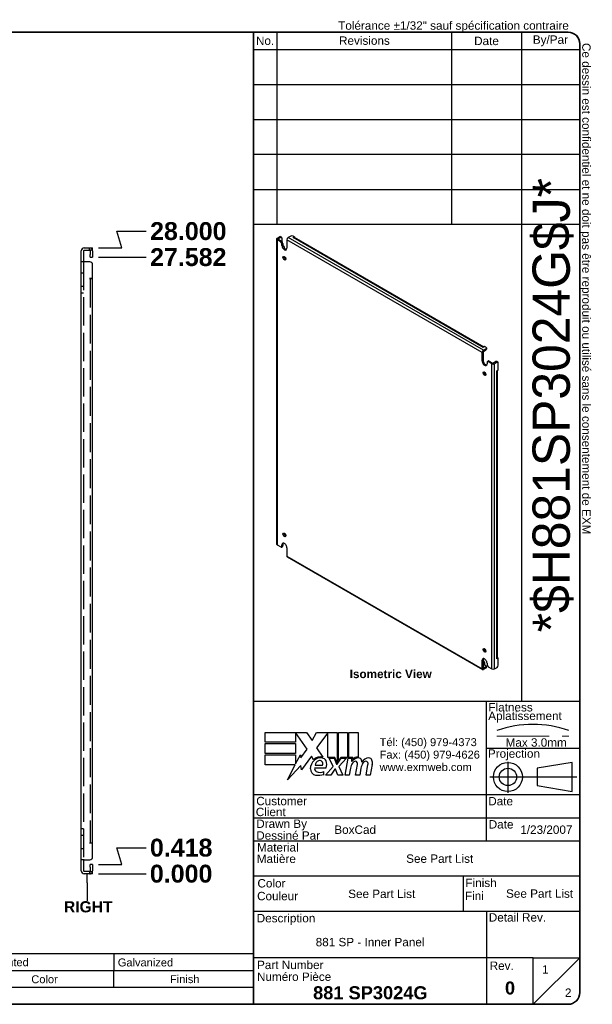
# Model space of a CAD drawing. Header units: inches. Extents: x 2.1 to 70.4, y 1.7 to 45.7.
# Tile 2 of 2: x 44.8 to 70.4, y 1.7 to 45.7. Entities that reach past the tile are written whole.
import ezdxf
from ezdxf.enums import TextEntityAlignment as Align

# ---------------------------------------------------------------- set-up
doc = ezdxf.new("R2010")
doc.units = ezdxf.units.IN
doc.header["$LTSCALE"] = 6.666667
doc.header["$MEASUREMENT"] = 0
for name, pattern in [('CHAIN', [0.7087, 0.4724, -0.0591, 0.1181, -0.0591]), ('DASHED', [0.2067, 0.1654, -0.0413]), ('DASHED_SPACE', [0.2067, 0.1654, -0.0413])]:
    doc.linetypes.add(name, pattern=pattern)
doc.layers.get('0').update_dxf_attribs({"lineweight": 25})
for name, color, linetype, lineweight in [('Centerline(ANSI)', 7, 'Continuous', 25), ('Dimensions(ANSI)', 7, 'Continuous', 25), ('Hidden Edges(ANSI)', 7, 'DASHED_SPACE', 25), ('Sketch Geometry(ANSI)', 7, 'Continuous', 25), ('Symbols(ANSI)', 7, 'Continuous', 25), ('Visible Edges(ANSI)', 7, 'Continuous', 25), ('Visible Tangent Edges(ANSI)', 7, 'Continuous', 25)]:
    doc.layers.add(name, color=color, linetype=linetype, lineweight=lineweight)
doc.styles.add('Current-ANSI', font='arial.ttf')
doc.styles.add('Dimension-ANSI', font='arialbd.ttf')
doc.styles.add('Part List-ANSI', font='arial.ttf')
doc.styles.add('Text Style44', font='arialbd.ttf')
doc.styles.add('Text Style83', font='FRE3OF9X.TTF')
doc.dimstyles.new('INCH-ANSI', dxfattribs={"dimscale": 6.666667, "dimtxt": 0.12, "dimasz": 0.098425, "dimexe": 0.04, "dimexo": 0.04, "dimgap": 0.031496, "dimtad": 0, "dimtih": 1, "dimtoh": 1, "dimdec": 3, "dimrnd": 1e-08, "dimzin": 0, "dimdsep": 46, "dimtxsty": 'Dimension-ANSI', "dimcen": 0.09, "dimdle": 0.312, "dimclrd": 179, "dimclre": 179, "dimclrt": 7, "dimadec": 1, "dimazin": 0, "dimtfac": 1, "dimtdec": 3, "dimtofl": 0, "dimtmove": 0, "dimatfit": 3, "dimfxl": 1, "dimtolj": 1, "dimtzin": 4, "dimlwd": 25, "dimlwe": 25, "dimarcsym": 0})

# ---------------------------------------------------------------- blocks, each defined once
blk = doc.blocks.new('Parts List')
at = {"layer": 'Symbols(ANSI)'}
for p, q in [((13.023, 0.795), (3.548, 0.795)), ((3.548, 0.795), (3.548, 0.615)), ((3.848, 0.795), (3.848, 0.615)), ((4.973, 0.795), (4.973, 0.615)), ((5.273, 0.795), (5.273, 0.615)), ((8.273, 0.795), (8.273, 0.615)), ((10.023, 0.795), (10.023, 0.615)), ((11.523, 0.795), (11.523, 0.615)), ((13.023, 0.795), (13.023, 0.615)), ((13.023, 0.615), (3.548, 0.615)), ((3.548, 0.435), (3.548, 0.615)), ((3.848, 0.435), (3.848, 0.615)), ((4.973, 0.435), (4.973, 0.615)), ((5.273, 0.435), (5.273, 0.615)), ((8.273, 0.435), (8.273, 0.615)), ((10.023, 0.435), (10.023, 0.615)), ((11.523, 0.435), (11.523, 0.615)), ((13.023, 0.435), (13.023, 0.615)), ((3.548, 0.255), (3.548, 0.435)), ((13.023, 0.435), (3.548, 0.435)), ((13.023, 0.255), (13.023, 0.435)), ((13.023, 0.255), (3.548, 0.255))]:
    blk.add_line(p, q, dxfattribs=at)
at = {"layer": 'Symbols(ANSI)', "char_height": 0.085, "attachment_point": 7, "line_spacing_factor": 0.25, "style": 'Part List-ANSI'}
for s, insert in [('1', (3.678, 0.662)), ('881 SP3024G-P', (3.888, 0.66)), ('0', (5.095, 0.66)), ('881 SP - Inner Panel Part', (5.313, 0.66)), ('12 Ga Galvanized', (8.321, 0.66)), ('Unpainted', (10.068, 0.638)), ('Galvanized', (11.565, 0.66)), ('Qty', (3.611, 0.456)), ('Part Number', (4.083, 0.481)), ('Rev', (5.027, 0.481)), ('Description', (6.485, 0.458)), ('Material', (8.946, 0.481)), ('Color', (10.637, 0.48)), ('Finish', (12.125, 0.481)), ('Parts List', (8.047, 0.301))]:
    blk.add_mtext(s, dxfattribs=dict(at, insert=insert))
blk = doc.blocks.new('Datum Identifier3')
at = {"layer": 'Symbols(ANSI)', "color": 7, "linetype": 'Continuous', "lineweight": 25}
for p, q in [((11.235, 1.557), (11.235, 1.656)), ((11.235, 1.557), (11.235, 1.548)), ((11.235, 1.548), (11.235, 1.364))]:
    blk.add_line(p, q, dxfattribs=at)
at = {"layer": 'Symbols(ANSI)', "color": 7, "insert": (10.987, 1.24), "char_height": 0.12, "attachment_point": 7, "line_spacing_factor": 0.25, "style": 'Dimension-ANSI'}
blk.add_mtext('RIGHT', dxfattribs=at)
blk = doc.blocks.new('*D16')
at = {"layer": 'Defpoints', "color": 0, "linetype": 'Continuous', "transparency": 16777216}
for p in [(48.057, 7.536), (48.057, 7.536), (50.457, 7.536)]:
    blk.add_point(p, dxfattribs=at)
at = {"layer": 'Dimensions(ANSI)', "color": 179, "linetype": 'Continuous', "lineweight": 25, "transparency": 16777216}
blk.add_line((48.324, 7.536), (50.457, 7.536), dxfattribs=at)
at = {"layer": 'Dimensions(ANSI)', "color": 7, "linetype": 'Continuous', "lineweight": 25, "transparency": 16777216, "insert": (52.015, 7.536), "char_height": 0.8, "attachment_point": 5, "style": 'Dimension-ANSI'}
blk.add_mtext('\\A1;0.000', dxfattribs=at)
blk = doc.blocks.new('*D17')
at = {"layer": 'Defpoints', "color": 0, "linetype": 'Continuous', "transparency": 16777216}
for p in [(50.457, 8.7), (48.057, 7.954), (48.057, 7.536)]:
    blk.add_point(p, dxfattribs=at)
at = {"layer": 'Dimensions(ANSI)', "color": 179, "linetype": 'Continuous', "lineweight": 25, "transparency": 16777216}
for p, q in [((49.37, 7.954), (49.145, 8.7)), ((49.145, 8.7), (50.457, 8.7)), ((48.324, 7.954), (49.37, 7.954))]:
    blk.add_line(p, q, dxfattribs=at)
at = {"layer": 'Dimensions(ANSI)', "color": 7, "linetype": 'Continuous', "lineweight": 25, "transparency": 16777216, "insert": (52.017, 8.7), "char_height": 0.8, "attachment_point": 5, "style": 'Dimension-ANSI'}
blk.add_mtext('\\A1;0.418', dxfattribs=at)
blk = doc.blocks.new('*D18')
at = {"layer": 'Defpoints', "color": 0, "linetype": 'Continuous', "transparency": 16777216}
for p in [(48.057, 35.118), (50.457, 35.118), (48.057, 7.536)]:
    blk.add_point(p, dxfattribs=at)
at = {"layer": 'Dimensions(ANSI)', "color": 179, "linetype": 'Continuous', "lineweight": 25, "transparency": 16777216}
blk.add_line((48.324, 35.118), (50.457, 35.118), dxfattribs=at)
at = {"layer": 'Dimensions(ANSI)', "color": 7, "linetype": 'Continuous', "lineweight": 25, "transparency": 16777216, "insert": (52.334, 35.118), "char_height": 0.8, "attachment_point": 5, "style": 'Dimension-ANSI'}
blk.add_mtext('\\A1;27.582', dxfattribs=at)
blk = doc.blocks.new('*D19')
at = {"layer": 'Defpoints', "color": 0, "linetype": 'Continuous', "transparency": 16777216}
for p in [(50.457, 36.283), (48.057, 35.536), (48.057, 7.536)]:
    blk.add_point(p, dxfattribs=at)
at = {"layer": 'Dimensions(ANSI)', "color": 179, "linetype": 'Continuous', "lineweight": 25, "transparency": 16777216}
for p, q in [((49.37, 35.536), (49.145, 36.283)), ((49.145, 36.283), (50.457, 36.283)), ((48.324, 35.536), (49.37, 35.536))]:
    blk.add_line(p, q, dxfattribs=at)
at = {"layer": 'Dimensions(ANSI)', "color": 7, "linetype": 'Continuous', "lineweight": 25, "transparency": 16777216, "insert": (52.335, 36.283), "char_height": 0.8, "attachment_point": 5, "style": 'Dimension-ANSI'}
blk.add_mtext('\\A1;28.000', dxfattribs=at)
blk = doc.blocks.new('Title Blocks EXM - ANSI B')
for p, q in [((13.372, 3.063), (13.372, 3.17)), ((13.372, 3.17), (13.818, 3.17)), ((13.824, 2.989), (13.701, 3.168)), ((13.701, 3.168), (13.701, 3.063)), ((13.818, 3.17), (13.877, 3.083)), ((13.877, 3.083), (13.923, 3.17)), ((13.923, 3.17), (14.146, 3.17)), ((14.046, 3.166), (13.924, 3.002)), ((14.046, 2.9), (14.046, 3.166)), ((14.146, 3.17), (14.146, 2.842)), ((14.16, 3.17), (14.259, 3.17)), ((14.16, 2.866), (14.16, 3.17)), ((14.259, 3.17), (14.259, 2.9)), ((14.273, 3.17), (14.372, 3.17)), ((14.273, 2.9), (14.273, 3.17)), ((14.372, 3.17), (14.372, 2.905)), ((13.701, 3.063), (13.372, 3.063)), ((13.372, 3.049), (13.701, 3.049)), ((13.372, 2.942), (13.372, 3.049)), ((13.701, 3.049), (13.701, 2.942)), ((13.758, 2.895), (13.824, 2.989)), ((13.924, 3.002), (13.993, 2.903)), ((13.701, 2.942), (13.372, 2.942)), ((13.372, 2.82), (13.372, 2.927)), ((13.372, 2.927), (13.701, 2.927)), ((13.701, 2.831), (13.752, 2.929)), ((13.701, 2.927), (13.701, 2.831)), ((13.752, 2.929), (13.758, 2.895)), ((13.87, 2.914), (13.765, 2.768)), ((13.893, 2.876), (13.87, 2.914)), ((14.121, 2.9), (14.046, 2.9)), ((14.059, 2.891), (14.113, 2.891)), ((14.105, 2.802), (14.059, 2.891)), ((14.113, 2.891), (14.139, 2.83)), ((14.146, 2.842), (14.121, 2.9)), ((14.146, 2.83), (14.19, 2.891)), ((14.185, 2.9), (14.16, 2.866)), ((14.245, 2.891), (14.164, 2.803)), ((14.259, 2.9), (14.185, 2.9)), ((14.19, 2.891), (14.245, 2.891)), ((14.232, 2.709), (14.264, 2.891)), ((14.264, 2.891), (14.302, 2.891)), ((14.314, 2.9), (14.273, 2.9)), ((14.302, 2.891), (14.299, 2.859)), ((14.299, 2.859), (14.309, 2.859)), ((14.312, 2.88), (14.314, 2.9)), ((13.695, 2.82), (13.372, 2.82)), ((13.612, 2.661), (13.695, 2.82)), ((13.758, 2.815), (13.612, 2.661)), ((13.765, 2.768), (13.758, 2.815)), ((13.905, 2.788), (14.027, 2.788)), ((13.91, 2.818), (13.99, 2.818)), ((14.023, 2.709), (14.105, 2.802)), ((14.122, 2.774), (14.077, 2.709)), ((14.13, 2.774), (14.122, 2.774)), ((14.155, 2.709), (14.13, 2.774)), ((14.139, 2.83), (14.146, 2.83)), ((14.164, 2.803), (14.209, 2.709)), ((14.289, 2.784), (14.276, 2.709)), ((14.345, 2.709), (14.365, 2.824)), ((14.402, 2.784), (14.389, 2.709)), ((14.457, 2.709), (14.477, 2.824)), ((14.523, 2.823), (14.501, 2.709)), ((14.005, 2.718), (14.005, 2.748)), ((14.077, 2.709), (14.023, 2.709)), ((14.209, 2.709), (14.155, 2.709)), ((14.276, 2.709), (14.232, 2.709)), ((14.389, 2.709), (14.345, 2.709)), ((14.501, 2.709), (14.457, 2.709))]:
    blk.add_line(p, q)
for centre, radius, start, end in [((13.991, 2.772), 0.133, 134.1684, 176.5646), ((13.968, 2.796), 0.11, 77.079, 133.1785), ((13.968, 2.796), 0.0996, 80.4085, 134.1684), ((13.965, 2.811), 0.056, 109.3797, 172.9975), ((13.959, 2.83), 0.0365, 51.1652, 109.3797), ((13.962, 2.833), 0.0318, 331.4547, 51.1652), ((13.981, 2.843), 0.0507, 23.8445, 85.0802), ((13.941, 2.826), 0.094, 336.1555, 23.8445), ((14.376, 2.816), 0.08, 89.4776, 147.4114), ((14.346, 2.818), 0.042, 96.03, 147.5992), ((14.37, 2.825), 0.08, 88.7952, 136.5849), ((14.344, 2.839), 0.02, 23.5571, 96.03), ((14.377, 2.862), 0.0338, 16.9928, 89.4776), ((14.317, 2.844), 0.096, 3.6169, 16.9928), ((14.486, 2.814), 0.0819, 89.6788, 153.9508), ((14.458, 2.818), 0.042, 96.1027, 147.6083), ((14.456, 2.839), 0.02, 23.5487, 96.1027), ((14.487, 2.861), 0.035, 18.4748, 89.6788), ((14.429, 2.842), 0.096, 349, 18.4748), ((13.925, 2.776), 0.0658, 176.5646, 261.5605), ((13.936, 2.779), 0.032, 163.5261, 244.6784), ((13.966, 2.842), 0.102, 244.6784, 292.5609), ((14.442, 2.757), 0.155, 147.5992, 170), ((14.325, 2.831), 0.041, 350, 23.5571), ((14.555, 2.759), 0.155, 148.5584, 170.8257), ((14.437, 2.831), 0.041, 349.9922, 23.5487), ((13.945, 2.911), 0.202, 261.5605, 287.3343)]:
    blk.add_arc(centre, radius, start, end)
at = {"layer": 'Centerline(ANSI)', "linetype": 'DASHED', "lineweight": 18, "ltscale": 0.507983}
blk.add_line((15.861, 3.128), (16.632, 3.128), dxfattribs=at)
at = {"layer": 'Centerline(ANSI)', "linetype": 'CHAIN', "ltscale": 0.185148}
blk.add_line((15.979, 2.855), (15.979, 2.521), dxfattribs=at)
at = {"layer": 'Centerline(ANSI)', "linetype": 'CHAIN', "ltscale": 0.437897}
blk.add_line((15.786, 2.691), (16.717, 2.691), dxfattribs=at)
at = {"layer": 'Sketch Geometry(ANSI)'}
for p, q in [((13.25, 10.687), (16.625, 10.687)), ((13.5, 10.687), (13.5, 8.625)), ((15.375, 10.687), (15.375, 8.625)), ((16.125, 10.687), (16.125, 3.5)), ((13.25, 10.5), (16.75, 10.5)), ((16.75, 10.562), (16.75, 0.375)), ((13.25, 10.125), (16.75, 10.125)), ((13.25, 9.75), (16.75, 9.75)), ((16.75, 9.375), (13.25, 9.375)), ((13.25, 9), (16.75, 9)), ((16.75, 9), (16.75, 8.625)), ((13.25, 8.625), (16.75, 8.625)), ((16.75, 3.5), (13.25, 3.5)), ((15.75, 2), (15.75, 3.5)), ((15.75, 3), (16.75, 3)), ((16.669, 2.847), (16.294, 2.785)), ((16.294, 2.785), (16.294, 2.598)), ((16.669, 2.535), (16.669, 2.847)), ((16.294, 2.598), (16.669, 2.535)), ((16.75, 2.5), (13.25, 2.5)), ((16.75, 2.25), (13.25, 2.25)), ((16.75, 2), (13.25, 2)), ((13.25, 1.629), (16.75, 1.629)), ((15.499, 1.629), (15.499, 1.25)), ((13.25, 1.25), (16.75, 1.25)), ((15.75, 1.25), (15.75, 0.75)), ((15.75, 0.75), (13.25, 0.75)), ((16.25, 0.75), (15.75, 0.75)), ((15.75, 0.75), (15.75, 0.25)), ((16.25, 0.25), (16.25, 0.75)), ((16.25, 0.75), (16.75, 0.75)), ((16.25, 0.25), (16.75, 0.75)), ((16.625, 0.25), (13.25, 0.25))]:
    blk.add_line(p, q, dxfattribs=at)
at = {"layer": 'Sketch Geometry(ANSI)', "linetype": 'Continuous', "lineweight": 35}
for p, q in [((13.25, 8.625), (13.25, 10.687)), ((13.25, 8.625), (13.25, 3.5)), ((13.25, 0.25), (13.25, 3.5))]:
    blk.add_line(p, q, dxfattribs=at)
at = {"layer": 'Sketch Geometry(ANSI)'}
for radius in [0.156, 0.0935]:
    blk.add_circle((15.979, 2.691), radius, dxfattribs=at)
for centre, radius, start, end in [((16.625, 10.562), 0.125, 0, 90), ((16.247, 2.112), 1.143, 70.2973, 109.7027), ((16.625, 0.375), 0.125, 270, 0)]:
    blk.add_arc(centre, radius, start, end, dxfattribs=at)
at = {"layer": 'Symbols(ANSI)', "color": 7, "char_height": 0.09, "style": 'Current-ANSI'}
for s, insert, width, attachment_point in [('No.', (13.373, 10.595), 0.25039, 5), ('Revisions', (14.439, 10.596), 1.87331, 5), ('Date', (15.749, 10.593), 0.75135, 5), ('By/Par', (16.435, 10.594), 0.62202, 5), ('Date', (15.773, 2.136), 0.26554, 7), ('Rev.', (15.783, 0.618), 0.25854, 7)]:
    blk.add_mtext(s, dxfattribs=dict(at, insert=insert, width=width, attachment_point=attachment_point))
for s, insert, attachment_point in [('\\fArial|b1|i0;\\H0.0900;Isometric View', (14.281, 3.842), 1), ('Flatness', (15.77, 3.393), 7), ('Aplatissement', (15.768, 3.275), 7), ('Max 3.0mm', (15.954, 3.015), 7), ('Projection', (15.764, 2.87), 7), ('Customer', (13.278, 2.386), 7), ('Date', (15.768, 2.385), 7), ('Client', (13.273, 2.269), 7), ('Drawn By', (13.278, 2.117), 7), ('Dessiné Par', (13.278, 2.016), 7), ('Material', (13.286, 1.889), 7), ('Matière', (13.284, 1.766), 7), ('Color', (13.291, 1.503), 7), ('Finish', (15.523, 1.508), 7), ('Couleur', (13.287, 1.366), 7), ('Fini', (15.518, 1.37), 7), ('Description', (13.283, 1.103), 7), ('Detail Rev.', (15.774, 1.137), 7), ('Part Number', (13.287, 0.627), 7), ('Numéro Pièce', (13.286, 0.5), 7)]:
    blk.add_mtext(s, dxfattribs=dict(at, insert=insert, attachment_point=attachment_point))
at = {"layer": 'Symbols(ANSI)', "color": 7, "insert": (14.602, 3.107), "char_height": 0.085, "attachment_point": 1, "line_spacing_factor": 0.944221, "style": 'Current-ANSI'}
blk.add_mtext('\\fArial|b0|i0;\\H0.0850;Tél: (450) 979-4373\\PFax: (450) 979-4626\\Pwww.exmweb.com', dxfattribs=at)
at = {"layer": 'Symbols(ANSI)', "color": 7, "style": 'Current-ANSI'}
for tag, p in [('REV1', (13.375, 10.313)), ('REV1DATE', (15.75, 10.31)), ('REV1BY', (16.437, 10.313)), ('REV2', (13.373, 9.938)), ('REV2DATE', (15.747, 9.941)), ('REV2BY', (16.437, 9.938)), ('REV3', (13.374, 9.563)), ('REV3DATE', (15.752, 9.563)), ('REV3BY', (16.437, 9.564)), ('REV4', (13.377, 9.188)), ('REV4DATE', (15.752, 9.188)), ('REV4BY', (16.441, 9.188)), ('REV5', (13.373, 8.813)), ('REV5DATE', (15.752, 8.813)), ('REV5BY', (16.438, 8.811)), ('MFG_APPROVED_DATE', (16.393, 2.374)), ('DETAIL_REV', (16.249, 0.926))]:
    blk.add_attdef(tag, text='', height=0.09, dxfattribs=at).set_placement(p, align=Align.MIDDLE_CENTER)
for tag, p in [('REV1DESC', (13.526, 10.31)), ('REV2DESC', (13.525, 9.937)), ('REV3DESC', (13.528, 9.564)), ('REV4DESC', (13.533, 9.19)), ('REV5DESC', (13.532, 8.811)), ('COMPANY', (14.12, 2.375))]:
    blk.add_attdef(tag, text='', height=0.09, dxfattribs=at).set_placement(p, align=Align.MIDDLE_LEFT)
at = {"layer": 'Symbols(ANSI)', "color": 7, "style": 'Text Style83'}
blk.add_attdef('BARCODE_001', (16.643, 4.244), '', height=0.4, rotation=90, dxfattribs=at)
at = {"layer": 'Symbols(ANSI)', "color": 7}
for tag, p, height, style in [('AUTHOR_001', (14.116, 2.08), 0.09, 'Current-ANSI'), ('IDW_DATE_001', (16.112, 2.08), 0.09, 'Current-ANSI'), ('MATERIEL_001', (14.887, 1.769), 0.09, 'Current-ANSI'), ('COLOR_001', (14.265, 1.391), 0.09, 'Current-ANSI'), ('FINISH_001', (15.959, 1.394), 0.09, 'Current-ANSI'), ('IDW_DESC_001', (13.916, 0.873), 0.09, 'Current-ANSI'), ('Sheet_Number_001', (16.346, 0.58), 0.09, 'Current-ANSI'), ('IDW_NAME_001', (13.888, 0.304), 0.14, 'Text Style44'), ('IDW_REV_001', (15.947, 0.355), 0.14, 'Text Style44'), ('Number_of_sheets_001', (16.591, 0.33), 0.09, 'Current-ANSI')]:
    blk.add_attdef(tag, p, '', height=height, dxfattribs=dict(at, style=style))
blk = doc.blocks.new('Borders EXM - B (Inch)')
at = {"layer": 'Sketch Geometry(ANSI)', "linetype": 'Continuous', "lineweight": 35}
for p, q in [((16.398, 10.692), (0.523, 10.692)), ((16.523, 0.38), (16.523, 10.567)), ((0.398, 0.255), (16.398, 0.255))]:
    blk.add_line(p, q, dxfattribs=at)
for centre, start, end in [((16.398, 10.567), 0, 90), ((16.398, 0.38), 270, 0)]:
    blk.add_arc(centre, 0.125, start, end, dxfattribs=at)
at = {"layer": 'Symbols(ANSI)', "color": 7, "insert": (13.93, 10.691), "char_height": 0.09, "attachment_point": 7, "style": 'Current-ANSI'}
blk.add_mtext('Tolérance ±1/32" sauf spécification contraire', dxfattribs=at)
at = {"layer": 'Symbols(ANSI)', "color": 7, "insert": (16.522, 10.576), "char_height": 0.09, "attachment_point": 7, "rotation": 270, "style": 'Current-ANSI'}
blk.add_mtext('Ce dessin est confidentiel et ne doit pas être reproduit ou utilisé sans le consentement de EXM', dxfattribs=at)
at = {"layer": 'Symbols(ANSI)', "color": 7, "style": 'Current-ANSI'}
blk.add_attdef('FILENAME_AND_PATH_001', (6.601, 10.718), '', height=0.09, dxfattribs=at)

msp = doc.modelspace()

# ---------------------------------------------------------------- linework, layer by layer
at = {"layer": 'Hidden Edges(ANSI)', "ltscale": 0.047898}
for p, q in [((47.9211, 35.431), (47.9211, 35.536)), ((47.6503, 34.411), (47.5453, 34.411)), ((47.6503, 33.806), (47.5453, 33.806)), ((47.6503, 33.516), (47.5453, 33.516)), ((47.5453, 9.556), (47.6503, 9.556)), ((47.5453, 9.266), (47.6503, 9.266)), ((47.5453, 8.661), (47.6503, 8.661)), ((47.9211, 7.641), (47.9211, 7.536))]:
    msp.add_line(p, q, dxfattribs=at)
at = {"layer": 'Hidden Edges(ANSI)', "ltscale": 1.150352}
msp.add_line((47.6503, 34.911), (47.6503, 8.161), dxfattribs=at)
at = {"layer": 'Hidden Edges(ANSI)', "ltscale": 1.172714}
msp.add_line((47.9523, 34.161), (47.9523, 8.911), dxfattribs=at)
at = {"layer": 'Hidden Edges(ANSI)', "ltscale": 0.083259}
for centre, start, end in [((47.9213, 35.4), 13.17589, 90), ((47.9213, 7.672), 270, 346.82411)]:
    msp.add_arc(centre, 0.136, start, end, dxfattribs=at)
at = {"layer": 'Visible Edges(ANSI)'}
for p, q in [((56.2813, 35.9346), (56.2813, 22.2838)), ((56.3062, 35.9693), (56.4172, 36.0333)), ((56.4671, 35.807), (56.3062, 35.8999)), ((56.3526, 35.9425), (56.4636, 36.0065)), ((56.3526, 35.9267), (56.5135, 35.8338)), ((56.4562, 36.0372), (56.5026, 36.0104)), ((56.5188, 35.9746), (56.5188, 35.8304)), ((56.5223, 35.6475), (56.5223, 35.7113)), ((56.5687, 35.7381), (56.5687, 35.6743)), ((56.7433, 35.8971), (56.7433, 35.52)), ((56.9143, 36.0652), (56.8034, 36.0012)), ((57.0198, 35.9986), (57.08, 36.0334)), ((57.0199, 35.9986), (57.0198, 35.9986)), ((57.02, 35.9986), (57.0199, 35.9986)), ((57.08, 36.0334), (57.0248, 36.0652)), ((65.5523, 31.1012), (57.0625, 36.0028)), ((57.08, 36.0334), (57.08, 35.9927)), ((47.5453, 34.911), (47.5453, 35.4)), ((47.6503, 35.4), (47.6503, 34.911)), ((47.6813, 35.536), (47.9323, 35.536)), ((47.6813, 35.431), (47.9323, 35.431)), ((47.9323, 35.536), (48.0573, 35.536)), ((48.0573, 35.431), (47.9323, 35.431)), ((47.9523, 35.4), (47.9523, 35.243)), ((47.9523, 35.118), (47.9523, 35.243)), ((48.0573, 35.431), (48.0573, 35.536)), ((48.0573, 35.4), (48.0573, 35.243)), ((48.0573, 35.243), (48.0573, 35.118)), ((56.5767, 35.6223), (56.6019, 35.6077)), ((56.6571, 35.5121), (56.6571, 35.4983)), ((47.5453, 8.161), (47.5453, 34.911)), ((47.6813, 34.911), (47.5453, 34.911)), ((47.9323, 34.911), (47.6813, 34.911)), ((47.9523, 35.118), (48.0573, 35.118)), ((56.6571, 35.1279), (56.6571, 35.0435)), ((48.0573, 34.1612), (48.0573, 34.786)), ((47.9211, 34.161), (47.9211, 34.1612)), ((47.9211, 34.1612), (48.0573, 34.1612)), ((47.9213, 34.161), (47.9211, 34.161)), ((48.0573, 34.161), (47.9213, 34.161)), ((48.0573, 8.911), (48.0573, 34.161)), ((65.4717, 30.4806), (65.4717, 30.8578)), ((65.5181, 30.8846), (65.5181, 30.5074)), ((65.5875, 31.1215), (65.5273, 31.0868)), ((65.5273, 31.0868), (65.5273, 31.0869)), ((65.5273, 31.0868), (65.5273, 31.0868)), ((65.5318, 30.9619), (65.6427, 31.0259)), ((65.5318, 30.9083), (65.6427, 30.9723)), ((65.6427, 31.0897), (65.5875, 31.1215)), ((65.6656, 31.0578), (65.6656, 31.0042)), ((65.6926, 30.4169), (65.6926, 30.3531)), ((65.7088, 30.4526), (65.7552, 30.4794)), ((65.9087, 30.3559), (65.7479, 30.4488)), ((65.7943, 30.4755), (65.9551, 30.3827)), ((66.0935, 30.4467), (65.9825, 30.3827)), ((66.1399, 30.4199), (66.029, 30.3559)), ((66.1789, 30.4238), (66.1325, 30.4506)), ((66.1349, 30.0344), (66.1951, 30.0692)), ((66.1349, 30.0343), (66.1349, 30.0344)), ((66.135, 30.0344), (66.1349, 30.0343)), ((66.1599, 17.1837), (66.1599, 30.0489)), ((66.1951, 30.0692), (66.1951, 30.388)), ((56.641, 22.7185), (56.6277, 22.7109)), ((56.3062, 22.2491), (56.4671, 22.1562)), ((56.5062, 22.1523), (56.5526, 22.1791)), ((56.5223, 22.1881), (56.5223, 22.2519)), ((56.5687, 22.2787), (56.5687, 22.2149)), ((56.7433, 22.1243), (56.7433, 21.7472)), ((56.7609, 21.7083), (65.4893, 16.669)), ((66.1951, 17.1836), (66.1349, 17.1489)), ((66.1599, 17.204), (66.1951, 17.1836)), ((66.1951, 16.8648), (66.1951, 17.1836)), ((65.4717, 16.7079), (65.4717, 17.085)), ((65.5181, 17.1118), (65.5181, 16.7347)), ((65.5181, 17.0863), (65.5322, 17.0781)), ((65.5875, 16.8864), (65.5273, 16.8517)), ((65.5273, 16.8517), (65.5273, 16.8518)), ((65.5273, 16.8517), (65.5273, 16.8517)), ((65.6427, 16.7908), (65.5318, 16.7268)), ((65.541, 16.9556), (65.541, 16.8755)), ((65.5875, 16.9824), (65.5875, 16.9023)), ((65.5875, 16.8864), (65.6427, 16.8546)), ((65.6656, 16.7691), (65.6656, 16.8227)), ((65.6926, 16.9574), (65.6926, 16.8936)), ((65.7479, 16.798), (65.9087, 16.7051)), ((66.029, 16.7051), (66.1399, 16.7691)), ((66.1349, 17.1489), (66.1349, 17.149)), ((66.1349, 17.149), (66.135, 17.149)), ((65.6427, 16.7372), (65.5318, 16.6732)), ((47.9211, 8.9108), (47.9211, 8.911)), ((47.9211, 8.911), (47.9213, 8.911)), ((48.0573, 8.9108), (47.9211, 8.9108)), ((48.0573, 8.911), (47.9213, 8.911)), ((48.0573, 8.286), (48.0573, 8.9108)), ((47.6813, 8.161), (47.5453, 8.161)), ((47.5453, 7.672), (47.5453, 8.161)), ((47.6503, 8.161), (47.6503, 7.672)), ((47.6813, 8.161), (47.9323, 8.161)), ((47.9523, 7.829), (47.9523, 7.954)), ((48.0573, 7.954), (47.9523, 7.954)), ((48.0573, 7.954), (48.0573, 7.829)), ((47.9323, 7.641), (47.6813, 7.641)), ((47.9323, 7.536), (47.6813, 7.536)), ((47.9323, 7.641), (48.0573, 7.641)), ((48.0573, 7.536), (47.9323, 7.536)), ((47.9523, 7.829), (47.9523, 7.672)), ((48.0573, 7.829), (48.0573, 7.672)), ((48.0573, 7.536), (48.0573, 7.641))]:
    msp.add_line(p, q, dxfattribs=at)
for centre, radius, start, end in [((47.6813, 35.4), 0.136, 90, 180), ((47.6813, 35.4), 0.031, 90, 180), ((47.9213, 35.4), 0.031, 0, 90), ((47.9213, 35.4), 0.136, 0, 13.17589), ((47.9323, 34.786), 0.125, 0, 90), ((47.9323, 8.286), 0.125, 270, 0), ((47.6813, 7.672), 0.136, 180, 270), ((47.6813, 7.672), 0.031, 180, 270), ((47.9213, 7.672), 0.031, 270, 0), ((47.9213, 7.672), 0.136, 346.82411, 0)]:
    msp.add_arc(centre, radius, start, end, dxfattribs=at)
for centre, major_axis, start_param, end_param in [((56.3663, 35.9346), (-0.085, 0), 5.4977871, 7.0685835), ((56.3663, 35.9346), (-0.0194, 0), 5.4977871, 7.0685835), ((56.4172, 35.9695), (0.0391, 0.0677), 0, 0.7853982), ((56.4636, 35.9428), (0.0391, 0.0677), 5.4977871, 7.0685835), ((56.4671, 35.7432), (0.0391, -0.0677), 0.7853982, 2.3561945), ((56.5135, 35.77), (-0.0391, 0.0677), 3.9269908, 5.4977871), ((56.8034, 35.9318), (0.0425, 0.0736), 0.7853982, 2.3561945), ((56.9696, 36.0333), (0.0781, 0), 0.7853982, 2.3561945), ((57.02, 35.9292), (0.0425, 0.0736), 0, 0.7853982), ((56.6328, 35.5838), (0.0781, -0.1353), 3.9269908, 7.0685835), ((56.6792, 35.6105), (0.0781, -0.1353), 3.9269908, 5.9816518), ((56.6019, 35.5439), (-0.0391, 0.0677), 3.9269908, 5.4977871), ((56.6792, 35.1002), (0.0453, -0.0785), 3.679154, 5.7456239), ((65.5318, 30.8925), (0.0425, 0.0736), 0.7853982, 2.3561945), ((65.5318, 30.8925), (0.0097, 0.0168), 0.7853982, 2.3561945), ((65.5273, 31.0175), (0.0425, 0.0736), 0.7311589, 0.7853982), ((65.5875, 31.0578), (0.0781, 0), 5.4977871, 7.0685835), ((65.5875, 31.0042), (0.0781, 0), 5.4977871, 6.2831853), ((65.5821, 30.4169), (0.0781, -0.1353), 3.9269908, 7.0685835), ((65.6286, 30.4436), (0.0781, -0.1353), 3.9269908, 5.9816518), ((65.7479, 30.385), (-0.0391, 0.0677), 5.4977871, 7.0685835), ((65.7943, 30.4118), (-0.0391, 0.0677), 5.4977871, 6.2831853), ((66.0935, 30.3829), (0.0391, 0.0677), 0, 0.7853982), ((66.1399, 30.3561), (0.0391, 0.0677), 5.4977871, 7.0685835), ((65.6286, 29.9333), (0.0453, -0.0785), 3.679154, 5.7456239), ((65.9688, 30.3906), (0.085, 0), 3.9269908, 5.4977871), ((65.9688, 30.3906), (0.0194, 0), 3.9269908, 5.4977871), ((66.0749, 30.0691), (0.085, 0), 5.4977871, 5.5520264), ((56.6792, 22.7252), (0.0453, -0.0785), 3.679154, 5.7456239), ((56.6019, 22.7862), (0.0391, -0.0677), 0, 0.7628134), ((56.3663, 22.2838), (-0.085, 0), 0, 0.7853982), ((56.4671, 22.22), (0.0391, -0.0677), 5.4977871, 7.0685835), ((56.6328, 22.1881), (-0.0781, 0.1353), 3.9269908, 7.0685835), ((56.5135, 22.2468), (0.0391, -0.0677), 0, 0.7853982), ((56.6792, 22.2149), (-0.0781, 0.1353), 0.3015335, 0.7853982), ((56.8034, 21.7819), (-0.0425, -0.0736), 5.4977871, 6.2831853), ((65.6286, 17.5583), (0.0453, -0.0785), 3.679154, 5.7456239), ((66.0749, 17.1837), (0.085, 0), 5.4977871, 6.2831853), ((65.5821, 17.0212), (-0.0781, 0.1353), 3.9269908, 7.0685835), ((65.6286, 17.048), (-0.0781, 0.1353), 0.3015335, 0.7853982), ((65.4858, 16.9875), (0.0391, -0.0677), 0.7853982, 1.7325469), ((65.5273, 16.8676), (0.0097, 0.0168), 3.9269908, 5.4977871), ((65.5322, 17.0143), (-0.0391, 0.0677), 3.9269908, 5.4977871), ((65.5273, 16.8676), (0.0425, 0.0736), 5.2663139, 5.4977871), ((65.5875, 16.8227), (0.0781, 0), 5.4977871, 7.0685835), ((65.5875, 16.7691), (0.0781, 0), 5.4977871, 6.2831853), ((65.7479, 16.8617), (-0.0391, 0.0677), 0.7853982, 2.3561945), ((66.1399, 16.8329), (-0.0391, -0.0677), 0.7853982, 2.3561945), ((65.5318, 16.7426), (-0.0425, -0.0736), 5.4977871, 7.0685835), ((65.5318, 16.7426), (-0.0097, -0.0168), 5.4977871, 7.0685835), ((65.9688, 16.7398), (0.085, 0), 3.9269908, 5.4977871)]:
    msp.add_ellipse(centre, major_axis=major_axis, ratio=0.5773503, start_param=start_param, end_param=end_param, dxfattribs=at)
for centre in [(56.6328, 35.0734), (65.5821, 29.9065), (56.6328, 22.6984), (65.5821, 17.5315)]:
    msp.add_ellipse(centre, major_axis=(0.0453, -0.0785), ratio=0.5773503, dxfattribs=at)
at = {"layer": 'Visible Tangent Edges(ANSI)'}
for p, q in [((56.3062, 35.8999), (56.3062, 22.2491)), ((56.3526, 35.9267), (56.3526, 35.9425)), ((56.4172, 36.0333), (56.4636, 36.0065)), ((56.5135, 35.8338), (56.4671, 35.807)), ((56.5223, 35.7113), (56.5687, 35.7381)), ((65.4717, 30.8578), (56.7433, 35.8971)), ((65.5318, 30.9619), (56.8034, 36.0012)), ((65.5273, 31.0869), (57.02, 35.9986)), ((56.5223, 35.6475), (56.5687, 35.6743)), ((56.6019, 35.6077), (56.5851, 35.5981)), ((56.6476, 35.5066), (56.6571, 35.5121)), ((65.6427, 31.0259), (65.6427, 30.9723)), ((65.4717, 30.4806), (65.5181, 30.5074)), ((65.7479, 30.4488), (65.7943, 30.4755)), ((66.0935, 30.4467), (66.1399, 30.4199)), ((65.9087, 16.7051), (65.9087, 30.3559)), ((66.029, 16.7051), (66.029, 30.3559)), ((66.135, 17.149), (66.135, 30.0344)), ((56.6562, 22.7538), (56.6196, 22.7326)), ((56.5223, 22.2519), (56.5687, 22.2787)), ((56.5687, 22.2149), (56.5223, 22.1881)), ((56.7433, 21.7472), (65.4717, 16.7079)), ((65.4717, 17.085), (65.5181, 17.1118)), ((65.5322, 17.0781), (65.5181, 17.0699)), ((65.541, 16.8755), (65.5181, 16.8888)), ((65.5273, 16.8518), (65.5181, 16.8571)), ((65.541, 16.9556), (65.5875, 16.9824)), ((65.6427, 16.7908), (65.6427, 16.7372)), ((65.5318, 16.7268), (65.5181, 16.7347))]:
    msp.add_line(p, q, dxfattribs=at)

# ---------------------------------------------------------------- block references
at = {"xscale": 4.166666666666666, "yscale": 4.166666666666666, "zscale": 4.166666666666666}
msp.add_blockref('Borders EXM - B (Inch)', (0.9946, 0.6364), dxfattribs=at)
msp.add_blockref('Title Blocks EXM - ANSI B', (0.0482, 0.6553), dxfattribs=at).add_auto_attribs({'COLOR_001': 'See Part List', 'AUTHOR_001': 'BoxCad', 'IDW_DATE_001': '1/23/2007', 'IDW_REV_001': '0', 'Sheet_Number_001': '1', 'Number_of_sheets_001': '2', 'IDW_DESC_001': '881 SP - Inner Panel', 'IDW_NAME_001': '881 SP3024G', 'BARCODE_001': '*$H881SP3024G$J*', 'FINISH_001': 'See Part List', 'MATERIEL_001': 'See Part List'})
at = {"layer": 'Symbols(ANSI)', "xscale": 4.166666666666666, "yscale": 4.166666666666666, "zscale": 4.166666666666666}
for name in ['Datum Identifier3', 'Parts List']:
    msp.add_blockref(name, (0.9946, 0.6364), dxfattribs=at)

# ---------------------------------------------------------------- dimensions: what is measured, and where the dimension line sits
at = {"layer": 'Dimensions(ANSI)', "color": 179, "linetype": 'Continuous', "lineweight": 25, "true_color": 0x262658}
for feature_location, offset, origin, picture, middle in [((48.0573, 35.536), (2.3999, 0.7466), (48.0573, 7.536), '*D19', (52.3349, 36.2826)), ((48.0573, 35.118), (2.3999, 0), (48.0573, 7.536), '*D18', (52.3343, 35.118)), ((48.0573, 7.954), (2.3999, 0.7464), (48.0573, 7.536), '*D17', (52.017, 8.7004)), ((48.05733998, 7.5359867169), (2.3999014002, 0), (48.05733998, 7.5359867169), '*D16', (52.0145548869, 7.5359867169))]:
    dim = msp.add_ordinate_dim(feature_location=feature_location, offset=offset, dtype=0, origin=origin, dimstyle='INCH-ANSI', override={"dimgap": 0.031496, "dimtad": 0, "dimdec": 3, "dimlfac": 1, "dimtol": 0, "dimlim": 0, "dimtp": 0, "dimtm": 0, "dimtdec": 3}, dxfattribs=at)
    dim.commit()
    dim.dimension.update_dxf_attribs({"geometry": picture, "text_midpoint": middle})

doc.saveas('drawing.dxf')
